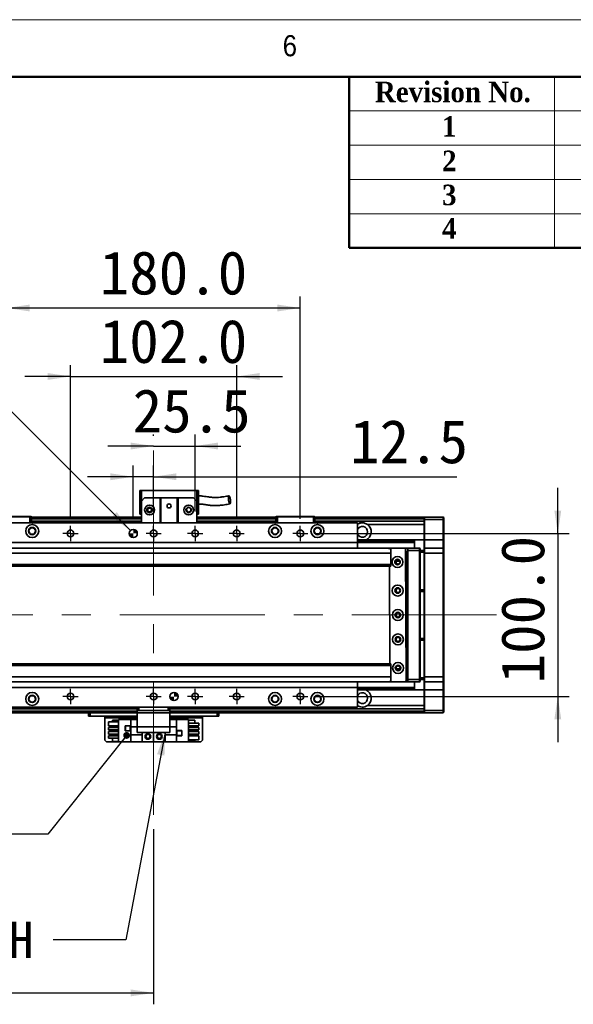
# Model space of a CAD drawing. Header units: millimetres. Extents: x 35 to 2905, y 35 to 2044.
# Tile 8 of 9: x 1828 to 2167, y 1440 to 2044. Entities that reach past the tile are written whole.
import ezdxf

# ---------------------------------------------------------------- set-up
doc = ezdxf.new("R2010")
doc.units = ezdxf.units.MM
doc.header["$LTSCALE"] = 7
doc.linetypes.add('CENTERX2', pattern=[20.32, 12.7, -2.54, 2.54, -2.54])
doc.layers.add('黑色实线', color=7, linetype='Continuous')
doc.styles.add('SLDTEXTSTYLE1', font='Gothic.ttf', dxfattribs={"width": 0.913})
doc.styles.add('SLDTEXTSTYLE2', font='timesbd.ttf', dxfattribs={"width": 0.933})
doc.styles.add('SLDTEXTSTYLE8', font='txt')
doc.styles.add('SLDTEXTSTYLE9', font='txt', dxfattribs={"bigfont": 'bigfont'})
doc.dimstyles.new('SLDDIMSTYLE0', dxfattribs={"dimtxt": 26.6, "dimasz": 14, "dimexe": 0, "dimexo": 0.0625, "dimgap": 6.65, "dimtad": 2, "dimdec": 1, "dimrnd": 1e-09, "dimzin": 4, "dimdsep": 46, "dimtxsty": 'SLDTEXTSTYLE8', "dimsah": 1, "dimcen": 0.09, "dimadec": 0, "dimazin": 1, "dimtfac": 1, "dimtdec": 1, "dimtmove": 0, "dimatfit": 0, "dimfxl": 0, "dimfrac": 2, "dimtolj": 1, "dimtzin": 12, "dimarcsym": 0})
doc.dimstyles.new('SLDDIMSTYLE1', dxfattribs={"dimtxt": 26.6, "dimasz": 14, "dimexe": 0, "dimexo": 0.0625, "dimgap": 6.65, "dimtad": 2, "dimdec": 1, "dimrnd": 1e-09, "dimzin": 12, "dimdsep": 46, "dimtxsty": 'SLDTEXTSTYLE8', "dimsah": 1, "dimcen": 0.09, "dimadec": 0, "dimazin": 3, "dimtfac": 1, "dimtdec": 1, "dimtmove": 0, "dimatfit": 0, "dimfxl": 0, "dimfrac": 2, "dimtolj": 1, "dimtzin": 12, "dimarcsym": 0})
doc.dimstyles.new('SLDDIMSTYLE2', dxfattribs={"dimtxt": 0.18, "dimasz": 14, "dimexe": 0, "dimexo": 0.0625, "dimgap": 0, "dimtad": 0, "dimtih": 1, "dimtoh": 1, "dimdec": 0, "dimrnd": 1e-09, "dimzin": 0, "dimdsep": 46, "dimtxsty": 'Standard', "dimsah": 1, "dimcen": 0.09, "dimadec": 0, "dimazin": 0, "dimtfac": 14, "dimtdec": 0, "dimtofl": 0, "dimtmove": 0, "dimatfit": 3, "dimfxl": 0, "dimfrac": 2, "dimtolj": 1, "dimtzin": 0, "dimarcsym": 0})
doc.dimstyles.new('SLDDIMSTYLE3', dxfattribs={"dimtxt": 26.6, "dimasz": 14, "dimexe": 0, "dimexo": 0.0625, "dimgap": 6.65, "dimtad": 2, "dimdec": 1, "dimrnd": 1e-09, "dimzin": 4, "dimdsep": 46, "dimtxsty": 'SLDTEXTSTYLE8', "dimsah": 1, "dimcen": 0.09, "dimadec": 0, "dimazin": 1, "dimtfac": 1, "dimtdec": 1, "dimtofl": 0, "dimtmove": 0, "dimatfit": 3, "dimfxl": 0, "dimfrac": 2, "dimtolj": 1, "dimtzin": 12, "dimarcsym": 0})
doc.dimstyles.new('SLDDIMSTYLE4', dxfattribs={"dimtxt": 26.6, "dimasz": 14, "dimexe": 0, "dimexo": 0.0625, "dimgap": 6.65, "dimtad": 0, "dimtih": 1, "dimtoh": 1, "dimdec": 1, "dimrnd": 1e-09, "dimzin": 4, "dimdsep": 46, "dimtxsty": 'SLDTEXTSTYLE8', "dimsah": 1, "dimcen": 0, "dimadec": 0, "dimazin": 1, "dimtfac": 1, "dimtdec": 1, "dimtofl": 0, "dimtmove": 0, "dimatfit": 3, "dimfxl": 0, "dimfrac": 2, "dimtolj": 1, "dimtzin": 12, "dimarcsym": 0})
doc.dimstyles.new('SLDDIMSTYLE6', dxfattribs={"dimtxt": 0.18, "dimasz": 4.2, "dimexe": 0, "dimexo": 0.0625, "dimgap": 0, "dimtad": 0, "dimtih": 1, "dimtoh": 1, "dimdec": 0, "dimrnd": 1e-09, "dimzin": 0, "dimdsep": 46, "dimtxsty": 'Standard', "dimblk1": 'DOT', "dimblk2": 'DOT', "dimsah": 1, "dimcen": 0.09, "dimadec": 0, "dimazin": 0, "dimtfac": 4.2, "dimtdec": 0, "dimtofl": 0, "dimtmove": 0, "dimatfit": 3, "dimldrblk": 'DOT', "dimfxl": 0, "dimfrac": 2, "dimtolj": 1, "dimtzin": 0, "dimarcsym": 0})

# ---------------------------------------------------------------- blocks, each defined once
blk = doc.blocks.new('_D_7')
at = {"layer": '黑色实线'}
for p, q in [((1858.98, 1737.75), (1858.98, 1832.16)), ((1960.98, 1737.75), (1960.98, 1832.16)), ((1858.98, 1825.16), (1830.98, 1825.16)), ((1858.98, 1825.16), (1960.98, 1825.16)), ((1960.98, 1825.16), (1988.98, 1825.16))]:
    blk.add_line(p, q, dxfattribs=at)
for points in [[(1858.98, 1825.16), (1844.98, 1827.26), (1844.98, 1823.06)], [(1960.98, 1825.16), (1974.98, 1823.06), (1974.98, 1827.26)]]:
    blk.add_solid(points, dxfattribs=at)
at = {"layer": '黑色实线', "insert": (1876.95, 1860.06), "char_height": 26.6, "attachment_point": 1, "style": 'SLDTEXTSTYLE8'}
blk.add_mtext('102.0', dxfattribs=at)
blk = doc.blocks.new('_D_8')
at = {"layer": '黑色实线'}
for p, q in [((1819.98, 1737.75), (1819.98, 1874.16)), ((1999.98, 1737.75), (1999.98, 1874.16)), ((1819.98, 1867.16), (1999.98, 1867.16))]:
    blk.add_line(p, q, dxfattribs=at)
for points in [[(1819.98, 1867.16), (1833.98, 1865.06), (1833.98, 1869.26)], [(1999.98, 1867.16), (1985.98, 1869.26), (1985.98, 1865.06)]]:
    blk.add_solid(points, dxfattribs=at)
at = {"layer": '黑色实线', "insert": (1876.95, 1902.06), "char_height": 26.6, "attachment_point": 1, "style": 'SLDTEXTSTYLE8'}
blk.add_mtext('180.0', dxfattribs=at)
blk = doc.blocks.new('_D_9')
at = {"layer": '黑色实线'}
for p, q in [((2157.98, 1728.86), (2157.98, 1756.86)), ((2008.87, 1728.86), (2164.98, 1728.86)), ((2157.98, 1728.86), (2157.98, 1628.86)), ((2008.87, 1628.86), (2164.98, 1628.86)), ((2157.98, 1628.86), (2157.98, 1600.86))]:
    blk.add_line(p, q, dxfattribs=at)
for points in [[(2157.98, 1728.86), (2160.08, 1742.86), (2155.88, 1742.86)], [(2157.98, 1628.86), (2155.88, 1614.86), (2160.08, 1614.86)]]:
    blk.add_solid(points, dxfattribs=at)
at = {"layer": '黑色实线', "insert": (2123.08, 1636.9), "char_height": 26.6, "attachment_point": 1, "rotation": 90, "style": 'SLDTEXTSTYLE8'}
blk.add_mtext('100.0', dxfattribs=at)
blk = doc.blocks.new('SW_SYMBOL_HOLE_DEPTH')
at = {"layer": '黑色实线', "color": 0}
for p, q in [((0, 6125), (5600, 6125)), ((2800, 6125), (2800, 525)), ((700, 3885), (2800, 525)), ((4900, 3885), (2800, 525))]:
    blk.add_line(p, q, dxfattribs=at)
blk = doc.blocks.new('_D_10')
at = {"layer": '黑色实线'}
for p, q in [((1802.78, 1823.56), (1774.78, 1823.56)), ((1895.72, 1730.63), (1802.78, 1823.56))]:
    blk.add_line(p, q, dxfattribs=at)
blk.add_solid([(1895.72, 1730.63), (1887.3, 1742.02), (1884.33, 1739.05)], dxfattribs=at)
at = {"layer": '黑色实线', "xscale": 0.004985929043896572, "yscale": 0.004985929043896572, "zscale": 0.004985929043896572}
blk.add_blockref('SW_SYMBOL_HOLE_DEPTH', (1689.52, 1805.84), dxfattribs=at)
at = {"layer": '黑色实线', "char_height": 26.6, "attachment_point": 1, "style": 'SLDTEXTSTYLE8'}
for s, insert in [('2×', (1514.02, 1836.85)), ('%%c', (1557.54, 1836.59)), ('5.0', (1598.64, 1836.85)), ('H7', (1644.96, 1836.85)), ('7.0', (1728.45, 1836.85))]:
    blk.add_mtext(s, dxfattribs=dict(at, insert=insert))
blk = doc.blocks.new('_D_11')
at = {"layer": '黑色实线'}
for p, q in [((1909.98, 1788.7), (1909.98, 1789.5)), ((1935.48, 1742.39), (1935.48, 1789.5)), ((1909.98, 1782.5), (1881.98, 1782.5)), ((1909.98, 1782.5), (1935.48, 1782.5)), ((1935.48, 1782.5), (1963.48, 1782.5))]:
    blk.add_line(p, q, dxfattribs=at)
for points in [[(1909.98, 1782.5), (1895.98, 1784.6), (1895.98, 1780.4)], [(1935.48, 1782.5), (1949.48, 1780.4), (1949.48, 1784.6)]]:
    blk.add_solid(points, dxfattribs=at)
at = {"layer": '黑色实线', "insert": (1897.13, 1817.4), "char_height": 26.6, "attachment_point": 1, "style": 'SLDTEXTSTYLE8'}
blk.add_mtext('25.5', dxfattribs=at)
blk = doc.blocks.new('_D_12')
at = {"layer": '黑色实线'}
for p, q in [((1897.48, 1737.75), (1897.48, 1770.65)), ((1909.98, 1742.39), (1909.98, 1770.65)), ((1897.48, 1763.65), (1869.48, 1763.65)), ((1909.98, 1763.65), (1897.48, 1763.65)), ((1909.98, 1763.65), (2096.08, 1763.65))]:
    blk.add_line(p, q, dxfattribs=at)
for points in [[(1897.48, 1763.65), (1883.48, 1765.75), (1883.48, 1761.55)], [(1909.98, 1763.65), (1923.98, 1761.55), (1923.98, 1765.75)]]:
    blk.add_solid(points, dxfattribs=at)
at = {"layer": '黑色实线', "insert": (2030.54, 1798.55), "char_height": 26.6, "attachment_point": 1, "style": 'SLDTEXTSTYLE8'}
blk.add_mtext('12.5', dxfattribs=at)
blk = doc.blocks.new('_D_20')
at = {"layer": '黑色实线'}
for p, q in [((1909.98, 1547.4), (1909.98, 1440.06)), ((469.98, 1543.55), (469.98, 1440.06)), ((469.98, 1447.06), (1909.98, 1447.06))]:
    blk.add_line(p, q, dxfattribs=at)
for points in [[(469.98, 1447.06), (483.98, 1444.96), (483.98, 1449.16)], [(1909.98, 1447.06), (1895.98, 1449.16), (1895.98, 1444.96)]]:
    blk.add_solid(points, dxfattribs=at)
at = {"layer": '黑色实线', "insert": (1142.98, 1481.96), "char_height": 26.6, "attachment_point": 1, "style": 'SLDTEXTSTYLE8'}
blk.add_mtext('1440.0', dxfattribs=at)
blk = doc.blocks.new('_DOT')
at = {"color": 0, "linetype": 'ByBlock', "lineweight": -2}
blk.add_line((-0.5, 0), (-1, 0), dxfattribs=at)
at = {"color": 0, "linetype": 'ByBlock', "const_width": 0.5}
blk.add_lwpolyline([(-0.25, 0, 1), (0.25, 0, 1)], format="xyb", close=True, dxfattribs=at)
blk = doc.blocks.new('SW_NOTE_6')
at = {"layer": '黑色实线', "color": 0, "char_height": 22.225, "attachment_point": 2}
for s, insert, style in [('光电负限位', (-168.75, 40.59), 'SLDTEXTSTYLE9'), ('NEGATIVE LIMIT SWITCH', (-170.82, 11.21), 'SLDTEXTSTYLE8')]:
    blk.add_mtext(s, dxfattribs=dict(at, insert=insert, style=style))
blk = doc.blocks.new('SW_CENTERMARKSYMBOL_1')
at = {"layer": '黑色实线', "color": 0}
for p, q in [((-2.54, 0), (-4.64, 0)), ((0, 0), (-2.54, 0)), ((0, 2.54), (0, 4.64)), ((0, 0), (0, 2.54)), ((0, 0), (0, -2.54)), ((0, 0), (2.54, 0)), ((2.54, 0), (4.64, 0)), ((0, -2.54), (0, -4.64))]:
    blk.add_line(p, q, dxfattribs=at)
blk = doc.blocks.new('SW_CENTERMARKSYMBOL_2')
at = {"layer": '黑色实线', "color": 0}
for p, q in [((-2.54, 0), (-4.64, 0)), ((0, 0), (-2.54, 0)), ((0, 2.54), (0, 4.64)), ((0, 0), (0, 2.54)), ((0, 0), (0, -2.54)), ((0, 0), (2.54, 0)), ((2.54, 0), (4.64, 0)), ((0, -2.54), (0, -4.64))]:
    blk.add_line(p, q, dxfattribs=at)
blk = doc.blocks.new('SW_CENTERMARKSYMBOL_3')
at = {"layer": '黑色实线', "color": 0}
for p, q in [((-2.54, 0), (-4.64, 0)), ((0, 0), (-2.54, 0)), ((0, 2.54), (0, 4.64)), ((0, 0), (0, 2.54)), ((0, 0), (0, -2.54)), ((0, 0), (2.54, 0)), ((2.54, 0), (4.64, 0)), ((0, -2.54), (0, -4.64))]:
    blk.add_line(p, q, dxfattribs=at)
blk = doc.blocks.new('SW_CENTERMARKSYMBOL_4')
at = {"layer": '黑色实线', "color": 0}
for p, q in [((-2.54, 0), (-4.64, 0)), ((0, 0), (-2.54, 0)), ((0, 2.54), (0, 4.64)), ((0, 0), (0, 2.54)), ((0, 0), (0, -2.54)), ((0, 0), (2.54, 0)), ((2.54, 0), (4.64, 0)), ((0, -2.54), (0, -4.64))]:
    blk.add_line(p, q, dxfattribs=at)
blk = doc.blocks.new('SW_CENTERMARKSYMBOL_5')
at = {"layer": '黑色实线', "color": 0}
for p, q in [((-2.54, 0), (-4.64, 0)), ((0, 0), (-2.54, 0)), ((0, 2.54), (0, 4.64)), ((0, 0), (0, 2.54)), ((0, 0), (0, -2.54)), ((0, 0), (2.54, 0)), ((2.54, 0), (4.64, 0)), ((0, -2.54), (0, -4.64))]:
    blk.add_line(p, q, dxfattribs=at)
blk = doc.blocks.new('SW_CENTERMARKSYMBOL_6')
at = {"layer": '黑色实线', "color": 0}
for p, q in [((-2.54, 0), (-4.64, 0)), ((0, 0), (-2.54, 0)), ((0, 2.54), (0, 4.64)), ((0, 0), (0, 2.54)), ((0, 0), (0, -2.54)), ((0, 0), (2.54, 0)), ((2.54, 0), (4.64, 0)), ((0, -2.54), (0, -4.64))]:
    blk.add_line(p, q, dxfattribs=at)
blk = doc.blocks.new('SW_CENTERMARKSYMBOL_7')
at = {"layer": '黑色实线', "color": 0}
for p, q in [((-2.54, 0), (-4.64, 0)), ((0, 0), (-2.54, 0)), ((0, 2.54), (0, 4.64)), ((0, 0), (0, 2.54)), ((0, 0), (0, -2.54)), ((0, 0), (2.54, 0)), ((2.54, 0), (4.64, 0)), ((0, -2.54), (0, -4.64))]:
    blk.add_line(p, q, dxfattribs=at)
blk = doc.blocks.new('SW_CENTERMARKSYMBOL_8')
at = {"layer": '黑色实线', "color": 0}
for p, q in [((-2.54, 0), (-4.64, 0)), ((0, 0), (-2.54, 0)), ((0, 2.54), (0, 4.64)), ((0, 0), (0, 2.54)), ((0, 0), (0, -2.54)), ((0, 0), (2.54, 0)), ((2.54, 0), (4.64, 0)), ((0, -2.54), (0, -4.64))]:
    blk.add_line(p, q, dxfattribs=at)
blk = doc.blocks.new('SW_CENTERMARKSYMBOL_9')
at = {"layer": '黑色实线', "color": 0}
for p, q in [((-2.54, 0), (-4.64, 0)), ((0, 0), (-2.54, 0)), ((0, 2.54), (0, 4.64)), ((0, 0), (0, 2.54)), ((0, 0), (0, -2.54)), ((0, 0), (2.54, 0)), ((2.54, 0), (4.64, 0)), ((0, -2.54), (0, -4.64))]:
    blk.add_line(p, q, dxfattribs=at)
blk = doc.blocks.new('SW_CENTERMARKSYMBOL_10')
at = {"layer": '黑色实线', "color": 0}
for p, q in [((-2.54, 0), (-4.64, 0)), ((0, 0), (-2.54, 0)), ((0, 2.54), (0, 4.64)), ((0, 0), (0, 2.54)), ((0, 0), (0, -2.54)), ((0, 0), (2.54, 0)), ((2.54, 0), (4.64, 0)), ((0, -2.54), (0, -4.64))]:
    blk.add_line(p, q, dxfattribs=at)
blk = doc.blocks.new('SW_DOWELSYMBOL_0')
at = {"linetype": 'Continuous', "lineweight": 18}
h = blk.add_hatch(color=0, dxfattribs=at)
edge = h.paths.add_edge_path(flags=0)
edge.add_arc((0, 0), 2.5, 180, 270)
edge.add_line((0, -2.5), (0, 0))
edge.add_line((0, 0), (-2.5, 0))
h = blk.add_hatch(color=0, dxfattribs=at)
edge = h.paths.add_edge_path(flags=0)
edge.add_arc((0, 0), 2.5, 0, 90)
edge.add_line((0, 2.5), (0, 0))
edge.add_line((0, 0), (2.5, 0))
at = {"layer": '黑色实线', "color": 0}
blk.add_circle((0, 0), 2.5, dxfattribs=at)
blk = doc.blocks.new('SW_DOWELSYMBOL_1')
at = {"linetype": 'Continuous', "lineweight": 18}
h = blk.add_hatch(color=0, dxfattribs=at)
edge = h.paths.add_edge_path(flags=0)
edge.add_arc((0, 0), 2.5, 180, 270)
edge.add_line((0, -2.5), (0, 0))
edge.add_line((0, 0), (-2.5, 0))
h = blk.add_hatch(color=0, dxfattribs=at)
edge = h.paths.add_edge_path(flags=0)
edge.add_arc((0, 0), 2.5, 0, 90)
edge.add_line((0, 2.5), (0, 0))
edge.add_line((0, 0), (2.5, 0))
at = {"layer": '黑色实线', "color": 0}
blk.add_circle((0, 0), 2.5, dxfattribs=at)

msp = doc.modelspace()

# ---------------------------------------------------------------- linework, layer by layer
at = {"color": 7, "linetype": 'Continuous', "lineweight": 18}
for p, q in [((2905, 2044), (35, 2044)), ((70, 2009), (2870, 2009)), ((2156, 2009), (2156, 1904)), ((2030, 1988), (2870, 1988)), ((2030, 1967), (2870, 1967)), ((2030, 1946), (2870, 1946)), ((2030, 1925), (2870, 1925))]:
    msp.add_line(p, q, dxfattribs=at)
at = {"color": 7, "linetype": 'Continuous', "lineweight": 50}
for p, q in [((2870, 2009), (70, 2009)), ((2030, 2009), (2030, 1904)), ((2870, 1904), (2030, 1904))]:
    msp.add_line(p, q, dxfattribs=at)
at = {"color": 7, "linetype": 'Continuous', "lineweight": 35}
for p, q in [((1901.48, 1755.16), (1902.48, 1755.16)), ((1901.48, 1755.16), (1901.48, 1740.76)), ((1902.48, 1748.76), (1902.48, 1755.16)), ((1902.48, 1755.16), (1936.48, 1755.16)), ((1936.48, 1755.16), (1937.48, 1755.16)), ((1936.48, 1755.16), (1936.48, 1748.76)), ((1937.48, 1740.76), (1937.48, 1755.16)), ((1904.48, 1750.76), (1902.48, 1748.76)), ((1902.48, 1748.76), (1902.48, 1735.36)), ((1904.48, 1750.76), (1913.98, 1750.76)), ((1913.98, 1735.36), (1913.98, 1750.76)), ((1913.98, 1750.76), (1914.48, 1750.76)), ((1914.48, 1750.76), (1914.48, 1735.36)), ((1924.48, 1750.76), (1914.48, 1750.76)), ((1924.48, 1735.36), (1924.48, 1750.76)), ((1924.48, 1750.76), (1924.98, 1750.76)), ((1924.98, 1750.76), (1924.98, 1735.36)), ((1924.98, 1750.76), (1934.48, 1750.76)), ((1936.48, 1748.76), (1934.48, 1750.76)), ((1936.48, 1748.76), (1936.48, 1735.36)), ((1812.11, 1739.36), (1833.86, 1739.36)), ((1833.98, 1739.06), (1833.86, 1739.36)), ((1833.86, 1739.36), (1834.68, 1739.36)), ((1834.68, 1739.36), (1834.98, 1739.06)), ((1901.48, 1740.76), (1902.48, 1740.76)), ((1936.48, 1740.76), (1937.48, 1740.76)), ((1984.98, 1739.06), (1985.28, 1739.36)), ((1985.28, 1739.36), (1986.11, 1739.36)), ((1985.98, 1739.06), (1986.11, 1739.36)), ((1986.11, 1739.36), (2007.86, 1739.36)), ((2007.86, 1739.36), (2008.68, 1739.36)), ((2007.98, 1739.06), (2007.86, 1739.36)), ((2008.68, 1739.36), (2008.98, 1739.06)), ((2034.98, 1735.36), (1784.98, 1735.36)), ((1833.98, 1739.06), (1811.98, 1739.06)), ((1833.98, 1735.36), (1833.98, 1739.06)), ((1834.98, 1739.06), (1833.98, 1739.06)), ((1834.98, 1739.06), (1834.98, 1735.36)), ((1902.48, 1738.86), (1834.98, 1738.86)), ((1834.98, 1738.66), (1902.48, 1738.66)), ((1834.98, 1738.46), (1902.48, 1738.46)), ((1902.48, 1738.36), (1834.98, 1738.36)), ((1902.48, 1736.36), (1834.98, 1736.36)), ((1984.98, 1738.86), (1936.48, 1738.86)), ((1936.48, 1738.66), (1984.98, 1738.66)), ((1936.48, 1738.46), (1984.98, 1738.46)), ((1984.98, 1738.36), (1936.48, 1738.36)), ((1984.98, 1736.36), (1936.48, 1736.36)), ((1985.98, 1739.06), (1984.98, 1739.06)), ((1984.98, 1735.36), (1984.98, 1739.06)), ((1985.98, 1739.06), (1985.98, 1735.36)), ((2007.98, 1739.06), (1985.98, 1739.06)), ((2007.98, 1735.36), (2007.98, 1739.06)), ((2008.98, 1739.06), (2007.98, 1739.06)), ((2008.98, 1739.06), (2008.98, 1735.36)), ((2075.98, 1738.86), (2008.98, 1738.86)), ((2075.98, 1738.36), (2008.98, 1738.36)), ((2075.98, 1736.36), (2008.98, 1736.36)), ((2034.98, 1735.36), (2034.98, 1723.36)), ((2075.98, 1734.36), (2041.15, 1734.36)), ((2075.98, 1738.56), (2076.28, 1738.86)), ((2075.98, 1738.86), (2075.98, 1738.56)), ((2075.98, 1737.36), (2075.98, 1738.56)), ((2075.98, 1737.36), (2076.28, 1737.36)), ((2075.98, 1724.86), (2075.98, 1737.36)), ((2076.28, 1738.86), (2076.28, 1737.36)), ((2076.28, 1738.86), (2087.68, 1738.86)), ((2087.68, 1737.36), (2076.28, 1737.36)), ((2076.28, 1737.36), (2076.28, 1724.86)), ((2087.68, 1737.36), (2087.68, 1738.86)), ((2087.68, 1738.86), (2087.98, 1738.56)), ((2087.68, 1737.36), (2087.98, 1737.36)), ((2087.68, 1724.86), (2087.68, 1737.36)), ((2087.98, 1738.56), (2087.98, 1737.36)), ((2087.98, 1737.36), (2087.98, 1724.86)), ((2034.98, 1723.36), (1784.98, 1723.36)), ((2034.98, 1725.25), (2035.7, 1724.86)), ((2034.98, 1724.86), (2069.98, 1724.86)), ((2034.98, 1724.57), (2069.98, 1724.57)), ((2034.98, 1723.67), (2069.98, 1723.67)), ((2034.98, 1723.37), (2069.98, 1723.37)), ((2034.98, 1723.36), (2034.98, 1719.86)), ((2069.98, 1724.86), (2069.98, 1724.57)), ((2075.98, 1724.86), (2069.98, 1724.86)), ((2069.98, 1724.57), (2069.98, 1723.67)), ((2069.98, 1723.67), (2069.98, 1723.37)), ((2069.98, 1723.37), (2069.98, 1719.86)), ((2075.98, 1724.86), (2076.28, 1724.86)), ((2075.98, 1719.56), (2075.98, 1724.86)), ((2076.28, 1724.86), (2076.28, 1719.86)), ((2076.28, 1724.86), (2087.68, 1724.86)), ((2087.68, 1719.86), (2087.68, 1724.86)), ((2087.68, 1724.86), (2087.98, 1724.86)), ((2087.98, 1724.86), (2087.98, 1719.56)), ((2055.48, 1719.86), (324.48, 1719.86)), ((2055.48, 1716.86), (324.48, 1716.86)), ((2055.09, 1719.84), (2054.59, 1719.34)), ((2054.59, 1719.34), (2054.59, 1719.23)), ((2064.09, 1719.89), (2055.09, 1719.84)), ((2055.48, 1719.86), (2055.48, 1719.84)), ((2055.48, 1719.23), (2055.48, 1716.86)), ((2055.48, 1716.86), (2055.48, 1709.86)), ((2055.78, 1719.86), (2055.76, 1719.84)), ((2055.78, 1719.84), (2055.78, 1719.86)), ((2055.78, 1719.86), (2059.79, 1719.86)), ((2064.59, 1719.39), (2064.09, 1719.89)), ((2064.11, 1719.86), (2065.98, 1719.86)), ((2065.98, 1719.56), (2064.41, 1719.56)), ((2065.03, 1638.39), (2064.59, 1719.39)), ((2065.48, 1717.86), (2064.6, 1717.86)), ((2065.48, 1639.86), (2065.48, 1717.86)), ((2065.98, 1718.36), (2065.98, 1719.86)), ((2065.98, 1719.86), (2073.18, 1719.86)), ((2065.98, 1639.36), (2065.98, 1718.36)), ((2073.18, 1718.36), (2065.98, 1718.36)), ((2073.18, 1718.36), (2073.18, 1719.86)), ((2073.48, 1719.56), (2073.18, 1719.86)), ((2073.18, 1639.36), (2073.18, 1718.36)), ((2073.48, 1718.36), (2073.18, 1718.36)), ((2073.48, 1719.56), (2073.48, 1718.36)), ((2073.48, 1718.36), (2073.48, 1639.36)), ((2073.48, 1718.36), (2075.98, 1718.36)), ((2075.98, 1717.36), (2073.48, 1717.36)), ((2076.28, 1719.86), (2075.98, 1719.56)), ((2075.98, 1716.86), (2075.98, 1719.56)), ((2076.28, 1716.86), (2075.98, 1716.86)), ((2075.98, 1640.86), (2075.98, 1716.86)), ((2076.28, 1719.86), (2076.28, 1716.86)), ((2076.28, 1719.86), (2087.68, 1719.86)), ((2076.28, 1716.86), (2076.28, 1640.86)), ((2087.68, 1716.86), (2076.28, 1716.86)), ((2087.68, 1716.86), (2087.68, 1719.86)), ((2087.68, 1719.86), (2087.98, 1719.56)), ((2087.68, 1716.86), (2087.98, 1716.86)), ((2087.68, 1640.86), (2087.68, 1716.86)), ((2087.98, 1719.56), (2087.98, 1716.86)), ((2087.98, 1716.86), (2087.98, 1640.86)), ((2055.48, 1709.86), (324.48, 1709.86)), ((2055.48, 1709.86), (2055.48, 1708.86)), ((2061.13, 1711.86), (2058.84, 1711.86)), ((2059.98, 1712.96), (2060.28, 1712.94)), ((324.48, 1708.86), (2055.48, 1708.86)), ((2054.65, 1708.86), (2054.97, 1648.86)), ((2059.98, 1695.46), (2060.5, 1695.38)), ((2073.48, 1694.36), (2075.98, 1694.36)), ((2075.98, 1693.36), (2073.48, 1693.36)), ((2073.48, 1664.36), (2075.98, 1664.36)), ((2075.98, 1663.36), (2073.48, 1663.36)), ((2055.48, 1648.86), (324.48, 1648.86)), ((2055.48, 1648.86), (2055.48, 1647.86)), ((2055.48, 1647.86), (324.48, 1647.86)), ((2055.48, 1647.86), (2055.48, 1640.86)), ((2058.84, 1645.86), (2061.13, 1645.86)), ((2055.48, 1640.86), (324.48, 1640.86)), ((2055.48, 1637.86), (324.48, 1637.86)), ((2034.98, 1637.86), (2034.98, 1634.36)), ((2055.03, 1638.5), (2055.03, 1638.34)), ((2055.03, 1638.34), (2055.53, 1637.84)), ((2055.48, 1640.86), (2055.48, 1638.5)), ((2055.48, 1637.88), (2055.48, 1637.86)), ((2055.53, 1637.84), (2064.53, 1637.89)), ((2065.98, 1637.86), (2060.01, 1637.86)), ((2064.53, 1637.89), (2065.03, 1638.39)), ((2064.8, 1638.16), (2065.98, 1638.16)), ((2065.02, 1639.86), (2065.48, 1639.86)), ((2065.98, 1639.36), (2073.18, 1639.36)), ((2065.98, 1637.86), (2065.98, 1639.36)), ((2073.18, 1637.86), (2065.98, 1637.86)), ((2069.98, 1637.86), (2069.98, 1634.35)), ((2073.48, 1639.36), (2073.18, 1639.36)), ((2073.18, 1637.86), (2073.18, 1639.36)), ((2073.48, 1638.16), (2073.18, 1637.86)), ((2073.48, 1640.36), (2075.98, 1640.36)), ((2073.48, 1639.36), (2073.48, 1638.16)), ((2075.98, 1639.36), (2073.48, 1639.36)), ((2076.28, 1640.86), (2075.98, 1640.86)), ((2075.98, 1638.16), (2075.98, 1640.86)), ((2076.28, 1637.86), (2075.98, 1638.16)), ((2075.98, 1632.86), (2075.98, 1638.16)), ((2076.28, 1640.86), (2087.68, 1640.86)), ((2076.28, 1640.86), (2076.28, 1637.86)), ((2087.68, 1637.86), (2076.28, 1637.86)), ((2076.28, 1637.86), (2076.28, 1632.86)), ((2087.68, 1640.86), (2087.98, 1640.86)), ((2087.68, 1637.86), (2087.68, 1640.86)), ((2087.68, 1637.86), (2087.98, 1638.16)), ((2087.68, 1632.86), (2087.68, 1637.86)), ((2087.98, 1640.86), (2087.98, 1638.16)), ((2087.98, 1638.16), (2087.98, 1632.86)), ((2034.98, 1634.36), (1784.98, 1634.36)), ((2034.98, 1634.36), (2034.98, 1622.36)), ((2034.98, 1634.35), (2069.98, 1634.35)), ((2034.98, 1634.06), (2069.98, 1634.06)), ((2034.98, 1633.16), (2069.98, 1633.16)), ((2034.98, 1632.87), (2069.98, 1632.87)), ((2034.98, 1632.47), (2035.7, 1632.87)), ((2069.98, 1634.35), (2069.98, 1634.06)), ((2069.98, 1634.06), (2069.98, 1633.16)), ((2069.98, 1633.16), (2069.98, 1632.87)), ((2075.98, 1632.87), (2069.98, 1632.87)), ((2076.28, 1632.86), (2075.98, 1632.86)), ((2075.98, 1620.36), (2075.98, 1632.86)), ((2076.28, 1632.86), (2087.68, 1632.86)), ((2076.28, 1632.86), (2076.28, 1620.36)), ((2087.98, 1632.86), (2087.68, 1632.86)), ((2087.68, 1620.36), (2087.68, 1632.86)), ((2087.98, 1632.86), (2087.98, 1620.36)), ((2034.98, 1622.36), (1784.98, 1622.36)), ((1899.98, 1621.37), (1816.48, 1621.37)), ((1899.98, 1618.86), (1816.48, 1618.86)), ((1869.98, 1616.86), (1869.98, 1618.86)), ((1870.98, 1618.86), (1870.98, 1616.86)), ((1899.98, 1620.36), (1899.98, 1622.36)), ((1900.98, 1620.36), (1899.98, 1620.36)), ((1899.98, 1618.86), (1899.98, 1620.36)), ((1919.98, 1618.86), (1899.98, 1618.86)), ((1899.98, 1618.86), (1899.98, 1610.36)), ((1900.98, 1622.36), (1900.98, 1620.36)), ((1918.98, 1620.36), (1900.98, 1620.36)), ((1918.98, 1620.36), (1918.98, 1622.36)), ((1919.98, 1620.36), (1918.98, 1620.36)), ((1919.98, 1622.36), (1919.98, 1620.36)), ((2075.98, 1621.37), (1919.98, 1621.37)), ((1919.98, 1620.36), (1919.98, 1618.86)), ((1919.98, 1618.86), (1919.98, 1610.36)), ((2075.98, 1618.86), (1919.98, 1618.86)), ((1948.98, 1616.86), (1948.98, 1618.86)), ((1949.98, 1618.86), (1949.98, 1616.86)), ((2075.98, 1623.37), (2041.15, 1623.37)), ((2076.28, 1620.36), (2075.98, 1620.36)), ((2075.98, 1619.16), (2075.98, 1620.36)), ((2076.28, 1618.86), (2075.98, 1619.16)), ((2075.98, 1619.16), (2075.98, 1618.86)), ((2076.28, 1620.36), (2087.68, 1620.36)), ((2076.28, 1620.36), (2076.28, 1618.86)), ((2087.68, 1618.86), (2076.28, 1618.86)), ((2087.98, 1620.36), (2087.68, 1620.36)), ((2087.68, 1618.86), (2087.68, 1620.36)), ((2087.98, 1619.16), (2087.68, 1618.86)), ((2087.98, 1620.36), (2087.98, 1619.16)), ((1870.98, 1616.86), (1869.98, 1616.86)), ((1899.98, 1616.86), (1870.98, 1616.86)), ((1879.98, 1616.86), (1879.98, 1615.86)), ((1879.98, 1602.06), (1879.98, 1615.86)), ((1882.28, 1610.92), (1882.28, 1613.42)), ((1882.28, 1613.42), (1888.48, 1613.42)), ((1884.68, 1613.42), (1884.68, 1614.36)), ((1884.68, 1614.36), (1888.48, 1614.36)), ((1888.48, 1601.06), (1888.48, 1614.66)), ((1888.48, 1614.66), (1896.03, 1614.66)), ((1899.98, 1614.66), (1896.03, 1614.66)), ((1896.03, 1614.66), (1896.03, 1610.36)), ((1948.98, 1616.86), (1919.98, 1616.86)), ((1923.93, 1614.66), (1919.98, 1614.66)), ((1923.93, 1610.36), (1923.93, 1614.66)), ((1931.48, 1614.66), (1923.93, 1614.66)), ((1931.48, 1614.66), (1931.48, 1601.06)), ((1935.28, 1614.36), (1931.48, 1614.36)), ((1935.28, 1614.36), (1935.28, 1612.42)), ((1939.98, 1615.86), (1939.98, 1616.86)), ((1939.98, 1615.86), (1939.98, 1602.06)), ((1949.98, 1616.86), (1948.98, 1616.86)), ((1882.28, 1610.92), (1888.48, 1610.92)), ((1882.28, 1608.38), (1882.28, 1609.88)), ((1882.28, 1609.88), (1888.48, 1609.88)), ((1882.28, 1608.38), (1888.48, 1608.38)), ((1882.28, 1607.34), (1888.48, 1607.34)), ((1882.28, 1605.84), (1882.28, 1607.34)), ((1884.68, 1609.88), (1884.68, 1610.92)), ((1884.68, 1607.34), (1884.68, 1608.38)), ((1895.78, 1610.96), (1892.58, 1610.96)), ((1892.58, 1610.96), (1892.58, 1607.76)), ((1892.58, 1607.76), (1895.78, 1607.76)), ((1892.68, 1610.86), (1892.68, 1607.86)), ((1895.68, 1610.86), (1892.68, 1610.86)), ((1892.68, 1607.86), (1895.68, 1607.86)), ((1895.68, 1607.86), (1895.68, 1610.86)), ((1895.78, 1607.76), (1895.78, 1610.96)), ((1899.98, 1610.36), (1896.03, 1610.36)), ((1896.03, 1605.36), (1896.03, 1610.36)), ((1899.98, 1610.36), (1919.98, 1610.36)), ((1899.98, 1606.86), (1899.98, 1610.36)), ((1919.98, 1606.86), (1899.98, 1606.86)), ((1902.98, 1606.86), (1902.98, 1605.36)), ((1909.98, 1606.86), (1909.98, 1601.06)), ((1916.98, 1605.36), (1916.98, 1606.86)), ((1923.93, 1610.36), (1919.98, 1610.36)), ((1919.98, 1610.36), (1919.98, 1606.86)), ((1923.93, 1610.36), (1923.93, 1605.36)), ((1927.38, 1607.96), (1924.18, 1607.96)), ((1924.18, 1607.96), (1924.18, 1604.76)), ((1924.28, 1607.86), (1924.28, 1604.86)), ((1927.28, 1607.86), (1924.28, 1607.86)), ((1927.28, 1604.86), (1927.28, 1607.86)), ((1927.38, 1604.76), (1927.38, 1607.96)), ((1937.68, 1612.42), (1931.48, 1612.42)), ((1937.68, 1610.92), (1931.48, 1610.92)), ((1937.68, 1609.88), (1931.48, 1609.88)), ((1937.68, 1608.38), (1931.48, 1608.38)), ((1937.68, 1607.34), (1931.48, 1607.34)), ((1935.28, 1610.92), (1935.28, 1609.88)), ((1935.28, 1608.38), (1935.28, 1607.34)), ((1937.68, 1612.42), (1937.68, 1610.92)), ((1937.68, 1609.88), (1937.68, 1608.38)), ((1937.68, 1607.34), (1937.68, 1605.84)), ((1879.98, 1602.06), (1880.98, 1601.06)), ((1888.48, 1601.06), (1880.98, 1601.06)), ((1882.28, 1605.84), (1888.48, 1605.84)), ((1882.28, 1603.3), (1882.28, 1604.8)), ((1882.28, 1604.8), (1888.48, 1604.8)), ((1882.28, 1603.3), (1888.48, 1603.3)), ((1884.68, 1604.8), (1884.68, 1605.84)), ((1884.68, 1601.36), (1884.68, 1603.3)), ((1884.68, 1601.36), (1888.48, 1601.36)), ((1888.48, 1601.06), (1896.03, 1601.06)), ((1896.03, 1605.36), (1902.98, 1605.36)), ((1896.03, 1605.36), (1896.03, 1601.06)), ((1896.03, 1601.06), (1902.98, 1601.06)), ((1902.98, 1601.06), (1902.98, 1605.36)), ((1909.98, 1601.06), (1902.98, 1601.06)), ((1909.98, 1601.06), (1916.98, 1601.06)), ((1916.98, 1605.36), (1923.93, 1605.36)), ((1916.98, 1605.36), (1916.98, 1601.06)), ((1916.98, 1601.06), (1923.93, 1601.06)), ((1923.93, 1601.06), (1923.93, 1605.36)), ((1931.48, 1601.06), (1923.93, 1601.06)), ((1924.18, 1604.76), (1927.38, 1604.76)), ((1924.28, 1604.86), (1927.28, 1604.86)), ((1937.68, 1605.84), (1931.48, 1605.84)), ((1937.68, 1604.8), (1931.48, 1604.8)), ((1937.68, 1602.3), (1931.48, 1602.3)), ((1935.28, 1601.36), (1931.48, 1601.36)), ((1938.98, 1601.06), (1931.48, 1601.06)), ((1935.28, 1605.84), (1935.28, 1604.8)), ((1935.28, 1602.3), (1935.28, 1601.36)), ((1937.68, 1604.8), (1937.68, 1602.3)), ((1938.98, 1601.06), (1939.98, 1602.06))]:
    msp.add_line(p, q, dxfattribs=at)
at = {"color": 8, "linetype": 'Continuous', "lineweight": 35}
for p, q in [((1902.48, 1737.86), (1834.98, 1737.86)), ((1984.98, 1737.86), (1936.48, 1737.86)), ((2075.98, 1737.86), (2008.98, 1737.86)), ((1899.98, 1619.86), (1816.48, 1619.86)), ((2075.98, 1619.86), (1919.98, 1619.86)), ((1879.98, 1615.86), (1899.98, 1615.86)), ((1919.98, 1615.86), (1939.98, 1615.86))]:
    msp.add_line(p, q, dxfattribs=at)
at = {"color": 7, "linetype": 'Continuous', "lineweight": 35, "flags": 128}
msp.add_lwpolyline([(2059.98, 1680.46), (2060.6, 1680.34), (2060.84, 1680.22)], dxfattribs=at)
at = {"color": 7, "linetype": 'Continuous', "lineweight": 35}
for centre, radius in [((1907.48, 1743.26), 3), ((1919.48, 1745.76), 1.25), ((1931.48, 1743.26), 3), ((1907.48, 1743.26), 1.7), ((1907.48, 1743.26), 1.6), ((1931.48, 1743.26), 1.7), ((1931.48, 1743.26), 1.6), ((1835.48, 1730.37), 4), ((1984.48, 1730.37), 4), ((2010.48, 1730.37), 4), ((1835.48, 1730.37), 2.25), ((1835.48, 1730.37), 2), ((1858.98, 1728.86), 2.1), ((1897.48, 1728.86), 2.5), ((1909.98, 1728.86), 2.1), ((1935.48, 1728.86), 2.1), ((1960.98, 1728.86), 2.1), ((1984.48, 1730.37), 2.25), ((1984.48, 1730.37), 2), ((1999.98, 1728.86), 2.1), ((2010.48, 1730.37), 2.25), ((2010.48, 1730.37), 2), ((2059.63, 1711.36), 3.36), ((2059.63, 1711.36), 1.7), ((2059.98, 1711.36), 1.25), ((2059.73, 1693.86), 3.36), ((2059.73, 1693.86), 1.7), ((2059.98, 1693.86), 1.25), ((2059.81, 1678.86), 3.36), ((2059.81, 1678.86), 1.7), ((2059.98, 1678.86), 1.25), ((2059.89, 1663.86), 3.36), ((2059.89, 1663.86), 1.7), ((2059.98, 1663.86), 1.6), ((2059.98, 1663.86), 1.25), ((2059.98, 1646.36), 3.36), ((2059.98, 1646.36), 1.7), ((2059.98, 1646.36), 1.6), ((2059.98, 1646.36), 1.25), ((1835.48, 1627.36), 4), ((1858.98, 1628.86), 2.1), ((1909.98, 1628.86), 2.1), ((1922.48, 1628.86), 2.5), ((1935.48, 1628.86), 2.1), ((1960.98, 1628.86), 2.1), ((1984.48, 1627.36), 4), ((1999.98, 1628.86), 2.1), ((2010.48, 1627.36), 4), ((1835.48, 1627.36), 2.25), ((1835.48, 1627.36), 2), ((1984.48, 1627.36), 2.25), ((1984.48, 1627.36), 2), ((2010.48, 1627.36), 2.25), ((2010.48, 1627.36), 2), ((1906.48, 1604.36), 1.75), ((1906.48, 1604.36), 1.25), ((1913.48, 1604.36), 1.75), ((1913.48, 1604.36), 1.25)]:
    msp.add_circle(centre, radius, dxfattribs=at)
for centre, radius, start, end in [((2037.98, 1729.86), 5.5, 294.49118, 54.81021), ((2037.98, 1729.86), 3.3, 0, 155.38002), ((2037.98, 1729.86), 3.3, 204.61998, 0), ((2059.98, 1711.36), 1.6, 90, 280.8667), ((2059.98, 1693.86), 1.6, 90, 289.0593), ((2059.98, 1678.86), 1.6, 90, 302.53732), ((2037.98, 1627.86), 3.3, 0, 155.38002), ((2037.98, 1627.86), 5.5, 305.18979, 65.50882), ((2037.98, 1627.86), 3.3, 204.61998, 0)]:
    msp.add_arc(centre, radius, start, end, dxfattribs=at)
for points, knots in [([(1956.22, 1751.91), (1955.18, 1751.75), (1953.36, 1751.46), (1950.98, 1751.09), (1949.17, 1750.94), (1947.59, 1750.92), (1945.82, 1751), (1943.96, 1751.22), (1942.07, 1751.5), (1940.55, 1751.73), (1939.12, 1751.86), (1938.18, 1751.91), (1937.62, 1751.89), (1937.48, 1751.89)], [0, 0, 0, 0, 0.172824, 0.301211, 0.394509, 0.462195, 0.550306, 0.670439, 0.754269, 0.853136, 0.912496, 0.977885, 1, 1, 1, 1]), ([(1955.84, 1750.75), (1955.87, 1751), (1955.92, 1751.5), (1956.1, 1751.91), (1956.32, 1751.95), (1956.55, 1751.67), (1956.77, 1751.16), (1956.96, 1750.46), (1957.1, 1749.66), (1957.18, 1748.82), (1957.18, 1748.04), (1957.11, 1747.42), (1956.97, 1747.03), (1956.77, 1746.94), (1956.57, 1747.04), (1956.38, 1747.39), (1956.21, 1747.92), (1956.05, 1748.65), (1955.94, 1749.4), (1955.87, 1749.94), (1955.84, 1750.2), (1955.83, 1750.29), (1955.83, 1750.31), (1955.83, 1750.38), (1955.83, 1750.54), (1955.84, 1750.67), (1955.84, 1750.75)], [0, 0, 0, 0, 0.064817, 0.129779, 0.189732, 0.242619, 0.294414, 0.346242, 0.398724, 0.4522, 0.506601, 0.561452, 0.616051, 0.669771, 0.727069, 0.765376, 0.803692, 0.858909, 0.914229, 0.949554, 0.964001, 0.964851, 0.965759, 0.96871, 0.980528, 1, 1, 1, 1]), ([(1937.48, 1746.88), (1937.85, 1746.89), (1938.74, 1746.93), (1940.11, 1746.75), (1941.53, 1746.55), (1942.8, 1746.36), (1943.9, 1746.21), (1944.86, 1746.11), (1946.1, 1746), (1947.93, 1745.92), (1950.53, 1746.02), (1953.53, 1746.44), (1955.67, 1746.79), (1956.8, 1746.97)], [0, 0, 0, 0, 0.056169, 0.135052, 0.209375, 0.275828, 0.33264, 0.37884, 0.421681, 0.522484, 0.65604, 0.818585, 1, 1, 1, 1]), ([(1907.27, 1742.13), (1907.14, 1742.15), (1906.88, 1742.2), (1906.54, 1742.42), (1906.28, 1742.74), (1906.14, 1743.14), (1906.12, 1743.59), (1906.26, 1744.02), (1906.52, 1744.4), (1906.76, 1744.56), (1906.88, 1744.63)], [0, 0, 0, 0, 0.115349, 0.23127, 0.351779, 0.477011, 0.606519, 0.74024, 0.878341, 1, 1, 1, 1]), ([(1907.48, 1742.11), (1907.49, 1742.11), (1907.61, 1742.11), (1907.84, 1742.15), (1908.16, 1742.31), (1908.41, 1742.56), (1908.58, 1742.87), (1908.65, 1743.22), (1908.61, 1743.57), (1908.47, 1743.89), (1908.23, 1744.16), (1907.93, 1744.34), (1907.59, 1744.43), (1907.23, 1744.4), (1906.9, 1744.28), (1906.62, 1744.06), (1906.43, 1743.76), (1906.33, 1743.42), (1906.33, 1743.07), (1906.44, 1742.73), (1906.65, 1742.45), (1906.93, 1742.23), (1907.16, 1742.16), (1907.27, 1742.13)], [0, 0, 0, 0, 0.001724, 0.051637, 0.101544, 0.151456, 0.20137, 0.251288, 0.301203, 0.351115, 0.401027, 0.450941, 0.500855, 0.550776, 0.600688, 0.650602, 0.700516, 0.750431, 0.800342, 0.850256, 0.900174, 0.95009, 1, 1, 1, 1]), ([(1908.09, 1744.63), (1908.22, 1744.54), (1908.49, 1744.36), (1908.75, 1743.94), (1908.86, 1743.46), (1908.8, 1742.99), (1908.58, 1742.59), (1908.26, 1742.29), (1907.94, 1742.16), (1907.75, 1742.14), (1907.7, 1742.13)], [0, 0, 0, 0, 0.140805, 0.288061, 0.430436, 0.567942, 0.700581, 0.828465, 0.951592, 1, 1, 1, 1]), ([(1931.35, 1742.13), (1931.3, 1742.13), (1931.11, 1742.14), (1930.78, 1742.25), (1930.44, 1742.52), (1930.2, 1742.91), (1930.11, 1743.37), (1930.18, 1743.85), (1930.42, 1744.29), (1930.69, 1744.53), (1930.86, 1744.62), (1930.88, 1744.63)], [0, 0, 0, 0, 0.0488302, 0.1680073, 0.2919186, 0.4205442, 0.5539598, 0.6921676, 0.8349351, 0.9819037, 1, 1, 1, 1]), ([(1931.27, 1742.13), (1931.14, 1742.17), (1930.89, 1742.25), (1930.62, 1742.48), (1930.45, 1742.73), (1930.35, 1743), (1930.33, 1743.21), (1930.34, 1743.34), (1930.34, 1743.36), (1930.34, 1743.37), (1930.34, 1743.37), (1930.34, 1743.37), (1930.34, 1743.37), (1930.34, 1743.37)], [0, 0, 0, 0, 0.236868, 0.441654, 0.614221, 0.754494, 0.938068, 0.982954, 0.989777, 0.995195, 0.997541, 0.999758, 1, 1, 1, 1]), ([(1931.7, 1742.13), (1931.84, 1742.16), (1932.11, 1742.21), (1932.47, 1742.46), (1932.72, 1742.81), (1932.84, 1743.22), (1932.83, 1743.64), (1932.69, 1744.05), (1932.44, 1744.4), (1932.21, 1744.56), (1932.09, 1744.63)], [0, 0, 0, 0, 0.1247826, 0.2498471, 0.3748504, 0.4998477, 0.6248347, 0.7498264, 0.8748213, 1, 1, 1, 1]), ([(2036.63, 1735.19), (2036.63, 1735.34), (2036.64, 1735.63), (2036.56, 1735.99), (2036.35, 1736.22), (2036.02, 1736.32), (2035.59, 1736.35), (2035.07, 1736.36), (2034.52, 1736.36), (2034.02, 1736.33), (2033.64, 1736.23), (2033.43, 1736.02), (2033.34, 1735.72), (2033.34, 1735.46), (2033.34, 1735.33)], [0, 0, 0, 0, 0.0797578, 0.1665556, 0.2537898, 0.3312528, 0.4105154, 0.4973756, 0.5883887, 0.6798077, 0.7685911, 0.8490948, 0.925994, 1, 1, 1, 1]), ([(2036.63, 1735.19), (2036.62, 1735.19), (2036.59, 1735.18), (2036.39, 1735.13), (2036.04, 1735.01), (2035.58, 1734.82), (2035.21, 1734.63), (2035.02, 1734.49), (2034.98, 1734.47)], [0, 0, 0, 0, 0.123958, 0.326527, 0.528902, 0.733222, 0.948295, 1, 1, 1, 1]), ([(2041.15, 1734.36), (2040.69, 1734.63), (2039.75, 1735.18), (2038.15, 1735.45), (2037.11, 1735.28), (2036.63, 1735.19)], [0, 0, 0, 0, 0.335629, 0.69275, 1, 1, 1, 1]), ([(2034.98, 1623.28), (2035.39, 1623.05), (2036.28, 1622.53), (2037.91, 1622.29), (2039.65, 1622.5), (2040.65, 1623.08), (2041.15, 1623.37)], [0, 0, 0, 0, 0.213469, 0.471531, 0.737431, 1, 1, 1, 1])]:
    msp.add_open_spline(points, degree=3, knots=knots, dxfattribs=at)
at = {"layer": '黑色实线', "linetype": 'CENTERX2', "lineweight": 18}
for p, q in [((1909.98, 1779.81), (1909.98, 1556.29)), ((2120.43, 1678.86), (259.53, 1678.86))]:
    msp.add_line(p, q, dxfattribs=at)

# ---------------------------------------------------------------- block references
at = {"layer": '黑色实线'}
for name, p in [('SW_CENTERMARKSYMBOL_1', (1858.98, 1728.86)), ('SW_CENTERMARKSYMBOL_2', (1909.98, 1728.86)), ('SW_CENTERMARKSYMBOL_3', (1935.48, 1728.86)), ('SW_CENTERMARKSYMBOL_4', (1960.98, 1728.86)), ('SW_CENTERMARKSYMBOL_5', (1999.98, 1728.86)), ('SW_DOWELSYMBOL_0', (1897.48, 1728.86)), ('SW_CENTERMARKSYMBOL_10', (1858.98, 1628.86)), ('SW_CENTERMARKSYMBOL_9', (1909.98, 1628.86)), ('SW_DOWELSYMBOL_1', (1922.48, 1628.86)), ('SW_CENTERMARKSYMBOL_8', (1935.48, 1628.86)), ('SW_CENTERMARKSYMBOL_7', (1960.98, 1628.86)), ('SW_CENTERMARKSYMBOL_6', (1999.98, 1628.86))]:
    msp.add_blockref(name, p, dxfattribs=at)
at = {"layer": '黑色实线', "color": 7}
msp.add_blockref('SW_NOTE_6', (1848.39, 1479.53), dxfattribs=at)

# ---------------------------------------------------------------- texts
at = {"color": 7, "linetype": 'Continuous', "lineweight": 0, "attachment_point": 1}
for s, insert, char_height, style in [('6', (1989.17, 2034.52), 12.96, 'SLDTEXTSTYLE1'), ('Revision No.', (2045.74, 2006.01), 12.6, 'SLDTEXTSTYLE2'), ('1', (2086.96, 1984.85), 12.6, 'SLDTEXTSTYLE2'), ('2', (2086.96, 1963.68), 12.6, 'SLDTEXTSTYLE2'), ('3', (2086.96, 1942.82), 12.6, 'SLDTEXTSTYLE2'), ('4', (2086.96, 1922.31), 12.6, 'SLDTEXTSTYLE2')]:
    msp.add_mtext(s, dxfattribs=dict(at, insert=insert, char_height=char_height, style=style))

# ---------------------------------------------------------------- dimensions: what is measured, and where the dimension line sits
at = {"layer": '黑色实线'}
for base, p1, p2, dimstyle, picture, middle in [((1999.98, 1867.16), (1819.98, 1728.86), (1999.98, 1728.86), 'SLDDIMSTYLE3', '_D_8', (1919.33, 1867.16)), ((1960.98, 1825.16), (1858.98, 1728.86), (1960.98, 1728.86), 'SLDDIMSTYLE0', '_D_7', (1919.33, 1825.16)), ((1935.48, 1782.5), (1909.98, 1779.81), (1935.48, 1733.5), 'SLDDIMSTYLE1', '_D_11', (1929.9, 1782.5)), ((1897.48, 1763.65), (1909.98, 1733.5), (1897.48, 1728.86), 'SLDDIMSTYLE1', '_D_12', (2063.31, 1763.65)), ((1909.98, 1447.06), (469.98, 1552.44), (1909.98, 1556.29), 'SLDDIMSTYLE3', '_D_20', (1194.96, 1447.06))]:
    dim = msp.add_linear_dim(base=base, p1=p1, p2=p2, dimstyle=dimstyle, dxfattribs=at)
    dim.commit()
    dim.dimension.update_dxf_attribs({"geometry": picture, "text_midpoint": middle, "dimtype": 160})
dim = msp.add_diameter_dim_2p(p1=(1899.25, 1727.1), p2=(1895.72, 1730.63), text='2×<>H7{\\fGDT;x}7.0', dimstyle='SLDDIMSTYLE4', dxfattribs=at)
dim.commit()
dim.dimension.update_dxf_attribs({"geometry": '_D_10', "text_midpoint": (1644.4, 1823.56), "dimtype": 163})
dim = msp.add_linear_dim(base=(2157.98, 1628.86), p1=(1999.98, 1728.86), p2=(1999.98, 1628.86), angle=90, dimstyle='SLDDIMSTYLE0', dxfattribs=at)
dim.commit()
dim.dimension.update_dxf_attribs({"geometry": '_D_9', "text_midpoint": (2157.98, 1679.27), "dimtype": 160})

# ---------------------------------------------------------------- leaders
at = {"layer": '黑色实线', "color": 7}
for points, dimstyle in [([(1893.42, 1604.99), (1845.1, 1544.36), (1800.65, 1544.36)], 'SLDDIMSTYLE6'), ([(1916.98, 1606.79), (1892.84, 1479.53), (1848.39, 1479.53)], 'SLDDIMSTYLE2')]:
    msp.add_leader(points, dimstyle=dimstyle, dxfattribs=at)

doc.saveas('drawing.dxf')
